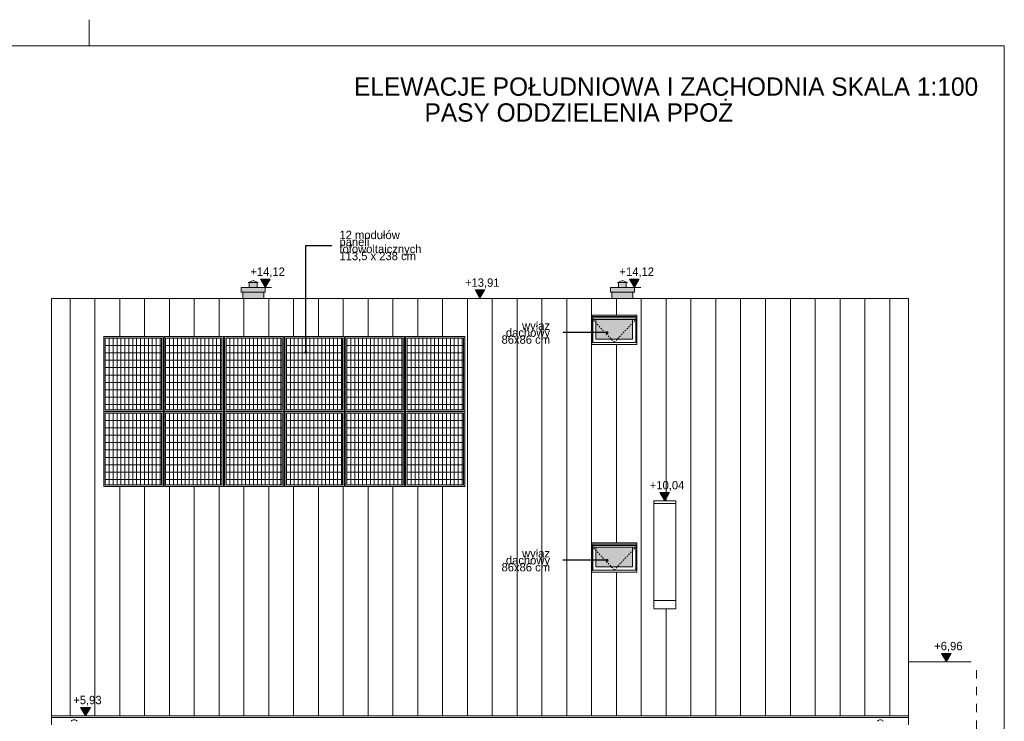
# Model space of a CAD drawing. Extents: x -613240 to -325500, y -25863 to 152403.
# Tile 10 of 254: x -591322 to -572490, y -6506 to 6903. Entities that reach past the tile are written whole.
import ezdxf

# ---------------------------------------------------------------- set-up
doc = ezdxf.new("R2010")
doc.units = 0
doc.header["$MEASUREMENT"] = 0
doc.linetypes.add('Hidden Line', pattern=[50, 25, -25])
doc.linetypes.add('Przerywana', pattern=[320, 160, -160])
for name, color, linetype, lineweight in [('Arch dachowki_Nr_Pióra__21', 7, 'Continuous', 9), ('Arch IE_Nr_Pióra__21', 7, 'Continuous', 9), ('Arch okna_Nr_Pióra__21', 7, 'Continuous', 9), ('Arch opisy_Nr_Pióra__21', 7, 'Continuous', 9), ('ARCH TABELA_Nr_Pióra__21', 7, 'Continuous', 9), ('INWENT DACH_Nr_Pióra__21', 7, 'Continuous', 9), ('INWENT OPISY_Nr_Pióra__21', 7, 'Continuous', 9), ('INWENT RURY SPUSTOWE_Nr_Pióra__21', 7, 'Continuous', 9), ('INWENT WYMIARY_Nr_Pióra__21', 7, 'Continuous', 9), ('INWENT.ŚCIANY_Nr_Pióra__21', 7, 'Continuous', 9), ('Istniejące kominy_Nr_Pióra__21', 7, 'Continuous', 9)]:
    doc.layers.add(name, color=color, linetype=linetype, lineweight=lineweight)
for name, color, linetype, lineweight, true_color in [('arch wypelnienia_Nr_Pióra__102', 7, 'Continuous', 9, 0xb4b4b4), ('arch wypelnienia_Nr_Pióra__2', 7, 'Continuous', 13, 0x7f7f7f), ('arch wypelnienia_Nr_Pióra__61', 7, 'Continuous', 20, 0x4d4d4d)]:
    doc.layers.add(name, color=color, linetype=linetype, lineweight=lineweight, true_color=true_color)
doc.layers.add('INWENT WYMIARY', color=7, linetype='Continuous')
doc.styles.add('GENERATED_STYLE_1', font='txt')
doc.styles.add('GENERATED_STYLE_4', font='txt')
doc.styles.add('GENERATED_STYLE_6', font='txt')
doc.dimstyles.new('GENERATED_STYLE__9', dxfattribs={"dimtxt": 0.18, "dimasz": 109.44, "dimexe": 0.18, "dimexo": 0.0625, "dimgap": 0.09, "dimtad": 0, "dimtih": 1, "dimtoh": 1, "dimdec": 4, "dimzin": 0, "dimdsep": 46, "dimcen": 0.09, "dimadec": 0, "dimazin": 0, "dimtfac": 1, "dimtdec": 4, "dimtmove": 0, "dimatfit": 3, "dimldrblk": 'ARROWHEAD_11', "dimfxl": 0, "dimtolj": 1, "dimtzin": 0, "dimarcsym": 0})

# ---------------------------------------------------------------- blocks, each defined once
blk = doc.blocks.new('Wymiary_153', base_point=(-578985, -2295))
at = {"layer": 'INWENT WYMIARY_Nr_Pióra__21', "linetype": 'Continuous'}
blk.add_hatch(color=256, dxfattribs=at).paths.add_polyline_path([(-578985, -2295), (-579078, -2135), (-578892, -2135)], flags=0)
for p, q in [((-578985, -2295), (-579078, -2135)), ((-579078, -2135), (-578892, -2135)), ((-578892, -2135), (-578985, -2295)), ((-578985, -2295), (-579105, -2295)), ((-578985, -2295), (-578865, -2295))]:
    blk.add_line(p, q, dxfattribs=at)
at = {"layer": 'INWENT WYMIARY_Nr_Pióra__21', "insert": (-579270, -2103), "char_height": 160, "attachment_point": 7, "style": 'GENERATED_STYLE_1'}
blk.add_mtext('{+10,04}', dxfattribs=at)
blk = doc.blocks.new('Wymiary_154', base_point=(-586625, 1786))
at = {"layer": 'INWENT WYMIARY_Nr_Pióra__21', "linetype": 'Continuous'}
blk.add_hatch(color=256, dxfattribs=at).paths.add_polyline_path([(-586625, 1786), (-586718, 1946), (-586532, 1946)], flags=0)
for p, q in [((-586625, 1786), (-586718, 1946)), ((-586718, 1946), (-586532, 1946)), ((-586532, 1946), (-586625, 1786)), ((-586625, 1786), (-586745, 1786)), ((-586625, 1786), (-586505, 1786))]:
    blk.add_line(p, q, dxfattribs=at)
at = {"layer": 'INWENT WYMIARY_Nr_Pióra__21', "insert": (-586910, 1978), "char_height": 160, "attachment_point": 7, "style": 'GENERATED_STYLE_1'}
blk.add_mtext('{+14,12}', dxfattribs=at)
blk = doc.blocks.new('Wymiary_155', base_point=(-579565, 1786))
at = {"layer": 'INWENT WYMIARY_Nr_Pióra__21', "linetype": 'Continuous'}
blk.add_hatch(color=256, dxfattribs=at).paths.add_polyline_path([(-579565, 1786), (-579658, 1946), (-579472, 1946)], flags=0)
for p, q in [((-579565, 1786), (-579658, 1946)), ((-579658, 1946), (-579472, 1946)), ((-579472, 1946), (-579565, 1786)), ((-579565, 1786), (-579685, 1786)), ((-579565, 1786), (-579445, 1786))]:
    blk.add_line(p, q, dxfattribs=at)
at = {"layer": 'INWENT WYMIARY_Nr_Pióra__21', "insert": (-579850, 1978), "char_height": 160, "attachment_point": 7, "style": 'GENERATED_STYLE_1'}
blk.add_mtext('{+14,12}', dxfattribs=at)
blk = doc.blocks.new('Wymiary_157', base_point=(-573598, -5370))
at = {"layer": 'INWENT WYMIARY_Nr_Pióra__21', "linetype": 'Continuous'}
blk.add_hatch(color=256, dxfattribs=at).paths.add_polyline_path([(-573598, -5370), (-573690, -5210), (-573505, -5210)], flags=0)
for p, q in [((-573598, -5370), (-573690, -5210)), ((-573690, -5210), (-573505, -5210)), ((-573505, -5210), (-573598, -5370)), ((-573598, -5370), (-573718, -5370)), ((-573598, -5370), (-573478, -5370))]:
    blk.add_line(p, q, dxfattribs=at)
at = {"layer": 'INWENT WYMIARY_Nr_Pióra__21', "insert": (-573831, -5178), "char_height": 160, "attachment_point": 7, "style": 'GENERATED_STYLE_1'}
blk.add_mtext('{+6,96}', dxfattribs=at)
blk = doc.blocks.new('Wymiary_165', base_point=(-582520, 1577))
at = {"layer": 'INWENT WYMIARY_Nr_Pióra__21', "linetype": 'Continuous'}
blk.add_hatch(color=256, dxfattribs=at).paths.add_polyline_path([(-582520, 1577), (-582613, 1737), (-582427, 1737)], flags=0)
for p, q in [((-582520, 1577), (-582613, 1737)), ((-582613, 1737), (-582427, 1737)), ((-582427, 1737), (-582520, 1577)), ((-582520, 1577), (-582640, 1577)), ((-582520, 1577), (-582400, 1577))]:
    blk.add_line(p, q, dxfattribs=at)
at = {"layer": 'INWENT WYMIARY_Nr_Pióra__21', "insert": (-582805, 1769), "char_height": 160, "attachment_point": 7, "style": 'GENERATED_STYLE_1'}
blk.add_mtext('{+13,91}', dxfattribs=at)
blk = doc.blocks.new('Wymiary_166', base_point=(-590064, -6401))
at = {"layer": 'INWENT WYMIARY_Nr_Pióra__21', "linetype": 'Continuous'}
blk.add_hatch(color=256, dxfattribs=at).paths.add_polyline_path([(-590064, -6401), (-590156, -6241), (-589971, -6241)], flags=0)
for p, q in [((-590064, -6401), (-590184, -6401)), ((-590064, -6401), (-590156, -6241)), ((-590156, -6241), (-589971, -6241)), ((-589971, -6241), (-590064, -6401)), ((-590064, -6401), (-589944, -6401))]:
    blk.add_line(p, q, dxfattribs=at)
at = {"layer": 'INWENT WYMIARY_Nr_Pióra__21', "insert": (-590297, -6209), "char_height": 160, "attachment_point": 7, "style": 'GENERATED_STYLE_1'}
blk.add_mtext('{+5,93}', dxfattribs=at)
blk = doc.blocks.new('ARROWHEAD_11')
at = {"color": 0, "linetype": 'Continuous', "lineweight": 0}
blk.add_line((0, 0), (-1, 0), dxfattribs=at)
at = {"color": 0, "linetype": 'Continuous', "lineweight": 0, "const_width": 0.25, "flags": 128}
blk.add_lwpolyline([(-0.125, 0, 1), (0.125, 0, 1)], format="xyb", close=True, dxfattribs=at)

msp = doc.modelspace()

# ---------------------------------------------------------------- hatches: boundary and pattern name
at = {"layer": 'arch wypelnienia_Nr_Pióra__102', "linetype": 'Continuous'}
h = msp.add_hatch(dxfattribs=at)
h.set_pattern_fill('Grid_30x30', color=256, style=0, pattern_type=2)
h.set_pattern_definition([(0, (-589684.95, 816.75), (0, 141), []), (90, (-589684.95, 816.75), (-75, 0), [])])
h.paths.add_polyline_path([(-589684.9, 816.7), (-588609.9, 816.7), (-588609.9, -555.9), (-589684.9, -555.9)], flags=0)
h = msp.add_hatch(dxfattribs=at)
h.set_pattern_fill('Grid_30x30', color=256, style=0, pattern_type=2)
h.set_pattern_definition([(0, (-588529.95, 816.75), (0, 141), []), (90, (-588529.95, 816.75), (-75, 0), [])])
h.paths.add_polyline_path([(-588529.9, 816.7), (-587454.9, 816.7), (-587454.9, -555.9), (-588529.9, -555.9)], flags=0)
h = msp.add_hatch(dxfattribs=at)
h.set_pattern_fill('Grid_30x30', color=256, style=0, pattern_type=2)
h.set_pattern_definition([(0, (-587374.95, 816.75), (0, 141), []), (90, (-587374.95, 816.75), (-75, 0), [])])
h.paths.add_polyline_path([(-587374.9, 816.7), (-586299.9, 816.7), (-586299.9, -555.9), (-587374.9, -555.9)], flags=0)
h = msp.add_hatch(dxfattribs=at)
h.set_pattern_fill('Grid_30x30', color=256, style=0, pattern_type=2)
h.set_pattern_definition([(0, (-586219.95, 816.75), (0, 141), []), (90, (-586219.95, 816.75), (-75, 0), [])])
h.paths.add_polyline_path([(-586219.9, 816.7), (-585144.9, 816.7), (-585144.9, -555.9), (-586219.9, -555.9)], flags=0)
h = msp.add_hatch(dxfattribs=at)
h.set_pattern_fill('Grid_30x30', color=256, style=0, pattern_type=2)
h.set_pattern_definition([(0, (-585064.95, 816.75), (0, 141), []), (90, (-585064.95, 816.75), (-75, 0), [])])
h.paths.add_polyline_path([(-585064.9, 816.7), (-583989.9, 816.7), (-583989.9, -555.9), (-585064.9, -555.9)], flags=0)
h = msp.add_hatch(dxfattribs=at)
h.set_pattern_fill('Grid_30x30', color=256, style=0, pattern_type=2)
h.set_pattern_definition([(0, (-583909.95, 816.75), (0, 141), []), (90, (-583909.95, 816.75), (-75, 0), [])])
h.paths.add_polyline_path([(-583909.9, 816.7), (-582834.9, 816.7), (-582834.9, -555.9), (-583909.9, -555.9)], flags=0)
h = msp.add_hatch(dxfattribs=at)
h.set_pattern_fill('Grid_30x30', color=256, style=0, pattern_type=2)
h.set_pattern_definition([(0, (-589684.95, -615.95), (0, 141), []), (90, (-589684.95, -615.95), (-75, 0), [])])
h.paths.add_polyline_path([(-589684.9, -615.9), (-588609.9, -615.9), (-588609.9, -1988.6), (-589684.9, -1988.6)], flags=0)
h = msp.add_hatch(dxfattribs=at)
h.set_pattern_fill('Grid_30x30', color=256, style=0, pattern_type=2)
h.set_pattern_definition([(0, (-588529.95, -615.95), (0, 141), []), (90, (-588529.95, -615.95), (-75, 0), [])])
h.paths.add_polyline_path([(-588529.9, -615.9), (-587454.9, -615.9), (-587454.9, -1988.6), (-588529.9, -1988.6)], flags=0)
h = msp.add_hatch(dxfattribs=at)
h.set_pattern_fill('Grid_30x30', color=256, style=0, pattern_type=2)
h.set_pattern_definition([(0, (-587374.95, -615.95), (0, 141), []), (90, (-587374.95, -615.95), (-75, 0), [])])
h.paths.add_polyline_path([(-587374.9, -615.9), (-586299.9, -615.9), (-586299.9, -1988.6), (-587374.9, -1988.6)], flags=0)
h = msp.add_hatch(dxfattribs=at)
h.set_pattern_fill('Grid_30x30', color=256, style=0, pattern_type=2)
h.set_pattern_definition([(0, (-586219.95, -615.95), (0, 141), []), (90, (-586219.95, -615.95), (-75, 0), [])])
h.paths.add_polyline_path([(-586219.9, -615.9), (-585144.9, -615.9), (-585144.9, -1988.6), (-586219.9, -1988.6)], flags=0)
h = msp.add_hatch(dxfattribs=at)
h.set_pattern_fill('Grid_30x30', color=256, style=0, pattern_type=2)
h.set_pattern_definition([(0, (-585064.95, -615.95), (0, 141), []), (90, (-585064.95, -615.95), (-75, 0), [])])
h.paths.add_polyline_path([(-585064.9, -615.9), (-583989.9, -615.9), (-583989.9, -1988.6), (-585064.9, -1988.6)], flags=0)
h = msp.add_hatch(dxfattribs=at)
h.set_pattern_fill('Grid_30x30', color=256, style=0, pattern_type=2)
h.set_pattern_definition([(0, (-583909.95, -615.95), (0, 141), []), (90, (-583909.95, -615.95), (-75, 0), [])])
h.paths.add_polyline_path([(-583909.9, -615.9), (-582834.9, -615.9), (-582834.9, -1988.6), (-583909.9, -1988.6)], flags=0)
at = {"layer": 'arch wypelnienia_Nr_Pióra__2', "linetype": 'Continuous'}
for points in [[(-586929.9, 1785.5), (-587084.9, 1785.5), (-587084.9, 1694.4), (-587054.9, 1694.4), (-587054.9, 1576.7), (-586654.9, 1576.7), (-586654.9, 1694.4), (-586624.9, 1694.4), (-586624.9, 1785.5), (-586779.9, 1785.5), (-586779.9, 1878.5), (-586759.9, 1878.5), (-586854.9, 1918.5), (-586949.9, 1878.5), (-586929.9, 1878.5)], [(-579869.9, 1785.5), (-580024.9, 1785.5), (-580024.9, 1694.4), (-579994.9, 1694.4), (-579994.9, 1576.7), (-579594.9, 1576.7), (-579594.9, 1694.4), (-579564.9, 1694.4), (-579564.9, 1785.5), (-579719.9, 1785.5), (-579719.9, 1878.5), (-579699.9, 1878.5), (-579794.9, 1918.5), (-579889.9, 1878.5), (-579869.9, 1878.5)]]:
    msp.add_hatch(color=256, dxfattribs=at).paths.add_polyline_path(points, flags=0)
at = {"layer": 'arch wypelnienia_Nr_Pióra__2', "linetype": 'Continuous', "lineweight": 0, "true_color": 0x1f1f1f}
for points in [[(-580299.9, 794.9), (-579599.9, 794.9), (-579599.9, 1172.4), (-580299.9, 1172.4)], [(-580299.9, -3554.9), (-579599.9, -3554.9), (-579599.9, -3177.3), (-580299.9, -3177.3)]]:
    msp.add_hatch(color=250, dxfattribs=at).paths.add_polyline_path(points, flags=0)
at = {"layer": 'arch wypelnienia_Nr_Pióra__61', "linetype": 'Continuous'}
h = msp.add_hatch(color=256, dxfattribs=at)
h.paths.add_polyline_path([(-589714.9, -585.9), (-588579.9, -585.9), (-588579.9, 846.7), (-589714.9, 846.7)], flags=0)
h.paths.add_polyline_path([(-589684.9, 816.7), (-589684.9, -555.9), (-588609.9, -555.9), (-588609.9, 816.7)], flags=0)
h = msp.add_hatch(color=256, dxfattribs=at)
h.paths.add_polyline_path([(-588559.9, -585.9), (-587424.9, -585.9), (-587424.9, 846.7), (-588559.9, 846.7)], flags=0)
h.paths.add_polyline_path([(-588529.9, 816.7), (-588529.9, -555.9), (-587454.9, -555.9), (-587454.9, 816.7)], flags=0)
h = msp.add_hatch(color=256, dxfattribs=at)
h.paths.add_polyline_path([(-587404.9, -585.9), (-586269.9, -585.9), (-586269.9, 846.7), (-587404.9, 846.7)], flags=0)
h.paths.add_polyline_path([(-587374.9, 816.7), (-587374.9, -555.9), (-586299.9, -555.9), (-586299.9, 816.7)], flags=0)
h = msp.add_hatch(color=256, dxfattribs=at)
h.paths.add_polyline_path([(-586249.9, -585.9), (-585114.9, -585.9), (-585114.9, 846.7), (-586249.9, 846.7)], flags=0)
h.paths.add_polyline_path([(-586219.9, 816.7), (-586219.9, -555.9), (-585144.9, -555.9), (-585144.9, 816.7)], flags=0)
h = msp.add_hatch(color=256, dxfattribs=at)
h.paths.add_polyline_path([(-585094.9, -585.9), (-583959.9, -585.9), (-583959.9, 846.7), (-585094.9, 846.7)], flags=0)
h.paths.add_polyline_path([(-585064.9, 816.7), (-585064.9, -555.9), (-583989.9, -555.9), (-583989.9, 816.7)], flags=0)
h = msp.add_hatch(color=256, dxfattribs=at)
h.paths.add_polyline_path([(-583939.9, -585.9), (-582804.9, -585.9), (-582804.9, 846.7), (-583939.9, 846.7)], flags=0)
h.paths.add_polyline_path([(-583909.9, 816.7), (-583909.9, -555.9), (-582834.9, -555.9), (-582834.9, 816.7)], flags=0)
h = msp.add_hatch(color=256, dxfattribs=at)
h.paths.add_polyline_path([(-589714.9, -2018.6), (-588579.9, -2018.6), (-588579.9, -585.9), (-589714.9, -585.9)], flags=0)
h.paths.add_polyline_path([(-589684.9, -615.9), (-589684.9, -1988.6), (-588609.9, -1988.6), (-588609.9, -615.9)], flags=0)
h = msp.add_hatch(color=256, dxfattribs=at)
h.paths.add_polyline_path([(-588559.9, -2018.6), (-587424.9, -2018.6), (-587424.9, -585.9), (-588559.9, -585.9)], flags=0)
h.paths.add_polyline_path([(-588529.9, -615.9), (-588529.9, -1988.6), (-587454.9, -1988.6), (-587454.9, -615.9)], flags=0)
h = msp.add_hatch(color=256, dxfattribs=at)
h.paths.add_polyline_path([(-587404.9, -2018.6), (-586269.9, -2018.6), (-586269.9, -585.9), (-587404.9, -585.9)], flags=0)
h.paths.add_polyline_path([(-587374.9, -615.9), (-587374.9, -1988.6), (-586299.9, -1988.6), (-586299.9, -615.9)], flags=0)
h = msp.add_hatch(color=256, dxfattribs=at)
h.paths.add_polyline_path([(-586249.9, -2018.6), (-585114.9, -2018.6), (-585114.9, -585.9), (-586249.9, -585.9)], flags=0)
h.paths.add_polyline_path([(-586219.9, -615.9), (-586219.9, -1988.6), (-585144.9, -1988.6), (-585144.9, -615.9)], flags=0)
h = msp.add_hatch(color=256, dxfattribs=at)
h.paths.add_polyline_path([(-585094.9, -2018.6), (-583959.9, -2018.6), (-583959.9, -585.9), (-585094.9, -585.9)], flags=0)
h.paths.add_polyline_path([(-585064.9, -615.9), (-585064.9, -1988.6), (-583989.9, -1988.6), (-583989.9, -615.9)], flags=0)
h = msp.add_hatch(color=256, dxfattribs=at)
h.paths.add_polyline_path([(-583939.9, -2018.6), (-582804.9, -2018.6), (-582804.9, -585.9), (-583939.9, -585.9)], flags=0)
h.paths.add_polyline_path([(-583909.9, -615.9), (-583909.9, -1988.6), (-582834.9, -1988.6), (-582834.9, -615.9)], flags=0)

# ---------------------------------------------------------------- linework, layer by layer
at = {"layer": 'Arch dachowki_Nr_Pióra__21', "linetype": 'Continuous'}
for p, q in [((-590357.4, -6401.4), (-590357.4, 1576.7)), ((-589882.4, -6401.4), (-589882.4, 1576.7)), ((-589407.4, 846.7), (-589407.4, 1576.7)), ((-588932.4, 846.7), (-588932.4, 1576.7)), ((-588457.4, 846.7), (-588457.4, 1576.7)), ((-587982.4, 846.7), (-587982.4, 1576.7)), ((-587507.4, 846.7), (-587507.4, 1576.7)), ((-587032.4, 846.7), (-587032.4, 1576.7)), ((-586557.4, 846.7), (-586557.4, 1576.7)), ((-586082.4, 846.7), (-586082.4, 1576.7)), ((-585607.4, 846.7), (-585607.4, 1576.7)), ((-585132.4, 846.7), (-585132.4, 1576.7)), ((-584657.4, 846.7), (-584657.4, 1576.7)), ((-584182.4, 846.7), (-584182.4, 1576.7)), ((-583707.4, 846.7), (-583707.4, 1576.7)), ((-583232.4, 846.7), (-583232.4, 1576.7)), ((-582757.4, -6401.4), (-582757.4, 1576.7)), ((-582282.4, -6401.4), (-582282.4, 1576.7)), ((-581807.4, -6401.4), (-581807.4, 1576.7)), ((-581332.4, -6401.4), (-581332.4, 1576.7)), ((-580857.4, -6401.4), (-580857.4, 1576.7)), ((-580382.4, -6401.4), (-580382.4, 1576.7)), ((-579907.4, 1254.9), (-579907.4, 1576.7)), ((-579432.4, -6401.4), (-579432.4, 1576.7)), ((-578957.4, -2294.6), (-578957.4, 1576.7)), ((-578482.4, -6401.4), (-578482.4, 1576.7)), ((-578007.4, -6401.4), (-578007.4, 1576.7)), ((-577532.4, -6401.4), (-577532.4, 1576.7)), ((-577057.4, -6401.4), (-577057.4, 1576.7)), ((-576582.4, -6401.4), (-576582.4, 1576.7)), ((-576107.4, -6401.4), (-576107.4, 1576.7)), ((-575632.4, -6401.4), (-575632.4, 1576.7)), ((-575157.4, -6401.4), (-575157.4, 1576.7)), ((-574682.4, -6401.4), (-574682.4, 1576.7)), ((-579907.4, -3095.9), (-579907.4, 694.9)), ((-589407.4, -6401.4), (-589407.4, -2018.6)), ((-588932.4, -6401.4), (-588932.4, -2018.6)), ((-588457.4, -6401.4), (-588457.4, -2018.6)), ((-587982.4, -6401.4), (-587982.4, -2018.6)), ((-587507.4, -6401.4), (-587507.4, -2018.6)), ((-587032.4, -6401.4), (-587032.4, -2018.6)), ((-586557.4, -6401.4), (-586557.4, -2018.6)), ((-586082.4, -6401.4), (-586082.4, -2018.6)), ((-585607.4, -6401.4), (-585607.4, -2018.6)), ((-585132.4, -6401.4), (-585132.4, -2018.6)), ((-584657.4, -6401.4), (-584657.4, -2018.6)), ((-584182.4, -6401.4), (-584182.4, -2018.6)), ((-583707.4, -6401.4), (-583707.4, -2018.6)), ((-583232.4, -6401.4), (-583232.4, -2018.6)), ((-579907.4, -6401.4), (-579907.4, -3654.9)), ((-578957.4, -6401.4), (-578957.4, -4357.8))]:
    msp.add_line(p, q, dxfattribs=at)
at = {"layer": 'Arch IE_Nr_Pióra__21', "linetype": 'Continuous'}
for p, q in [((-588579.9, 846.7), (-589714.9, 846.7)), ((-589714.9, 846.7), (-589714.9, -585.9)), ((-589684.9, 816.7), (-589684.9, -555.9)), ((-588609.9, 816.7), (-589684.9, 816.7)), ((-588609.9, -555.9), (-588609.9, 816.7)), ((-588579.9, -585.9), (-588579.9, 846.7)), ((-587424.9, 846.7), (-588559.9, 846.7)), ((-588559.9, 846.7), (-588559.9, -585.9)), ((-588529.9, 816.7), (-588529.9, -555.9)), ((-587454.9, 816.7), (-588529.9, 816.7)), ((-587454.9, -555.9), (-587454.9, 816.7)), ((-587424.9, -585.9), (-587424.9, 846.7)), ((-586269.9, 846.7), (-587404.9, 846.7)), ((-587404.9, 846.7), (-587404.9, -585.9)), ((-587374.9, 816.7), (-587374.9, -555.9)), ((-586299.9, 816.7), (-587374.9, 816.7)), ((-586299.9, -555.9), (-586299.9, 816.7)), ((-586269.9, -585.9), (-586269.9, 846.7)), ((-585114.9, 846.7), (-586249.9, 846.7)), ((-586249.9, 846.7), (-586249.9, -585.9)), ((-586219.9, 816.7), (-586219.9, -555.9)), ((-585144.9, 816.7), (-586219.9, 816.7)), ((-585144.9, -555.9), (-585144.9, 816.7)), ((-585114.9, -585.9), (-585114.9, 846.7)), ((-583959.9, 846.7), (-585094.9, 846.7)), ((-585094.9, 846.7), (-585094.9, -585.9)), ((-585064.9, 816.7), (-585064.9, -555.9)), ((-583989.9, 816.7), (-585064.9, 816.7)), ((-583989.9, -555.9), (-583989.9, 816.7)), ((-583959.9, -585.9), (-583959.9, 846.7)), ((-582804.9, 846.7), (-583939.9, 846.7)), ((-583939.9, 846.7), (-583939.9, -585.9)), ((-583909.9, 816.7), (-583909.9, -555.9)), ((-582834.9, 816.7), (-583909.9, 816.7)), ((-582834.9, -555.9), (-582834.9, 816.7)), ((-582804.9, -585.9), (-582804.9, 846.7)), ((-589684.9, -555.9), (-588609.9, -555.9)), ((-588529.9, -555.9), (-587454.9, -555.9)), ((-587374.9, -555.9), (-586299.9, -555.9)), ((-586219.9, -555.9), (-585144.9, -555.9)), ((-585064.9, -555.9), (-583989.9, -555.9)), ((-583909.9, -555.9), (-582834.9, -555.9)), ((-589714.9, -585.9), (-588579.9, -585.9)), ((-588579.9, -585.9), (-589714.9, -585.9)), ((-589714.9, -585.9), (-589714.9, -2018.6)), ((-589684.9, -615.9), (-589684.9, -1988.6)), ((-588609.9, -615.9), (-589684.9, -615.9)), ((-588609.9, -1988.6), (-588609.9, -615.9)), ((-588579.9, -2018.6), (-588579.9, -585.9)), ((-588559.9, -585.9), (-587424.9, -585.9)), ((-587424.9, -585.9), (-588559.9, -585.9)), ((-588559.9, -585.9), (-588559.9, -2018.6)), ((-588529.9, -615.9), (-588529.9, -1988.6)), ((-587454.9, -615.9), (-588529.9, -615.9)), ((-587454.9, -1988.6), (-587454.9, -615.9)), ((-587424.9, -2018.6), (-587424.9, -585.9)), ((-587404.9, -585.9), (-586269.9, -585.9)), ((-586269.9, -585.9), (-587404.9, -585.9)), ((-587404.9, -585.9), (-587404.9, -2018.6)), ((-587374.9, -615.9), (-587374.9, -1988.6)), ((-586299.9, -615.9), (-587374.9, -615.9)), ((-586299.9, -1988.6), (-586299.9, -615.9)), ((-586269.9, -2018.6), (-586269.9, -585.9)), ((-586249.9, -585.9), (-585114.9, -585.9)), ((-585114.9, -585.9), (-586249.9, -585.9)), ((-586249.9, -585.9), (-586249.9, -2018.6)), ((-586219.9, -615.9), (-586219.9, -1988.6)), ((-585144.9, -615.9), (-586219.9, -615.9)), ((-585144.9, -1988.6), (-585144.9, -615.9)), ((-585114.9, -2018.6), (-585114.9, -585.9)), ((-585094.9, -585.9), (-583959.9, -585.9)), ((-583959.9, -585.9), (-585094.9, -585.9)), ((-585094.9, -585.9), (-585094.9, -2018.6)), ((-585064.9, -615.9), (-585064.9, -1988.6)), ((-583989.9, -615.9), (-585064.9, -615.9)), ((-583989.9, -1988.6), (-583989.9, -615.9)), ((-583959.9, -2018.6), (-583959.9, -585.9)), ((-583939.9, -585.9), (-582804.9, -585.9)), ((-582804.9, -585.9), (-583939.9, -585.9)), ((-583939.9, -585.9), (-583939.9, -2018.6)), ((-583909.9, -615.9), (-583909.9, -1988.6)), ((-582834.9, -615.9), (-583909.9, -615.9)), ((-582834.9, -1988.6), (-582834.9, -615.9)), ((-582804.9, -2018.6), (-582804.9, -585.9)), ((-589714.9, -2018.6), (-588579.9, -2018.6)), ((-589684.9, -1988.6), (-588609.9, -1988.6)), ((-588559.9, -2018.6), (-587424.9, -2018.6)), ((-588529.9, -1988.6), (-587454.9, -1988.6)), ((-587404.9, -2018.6), (-586269.9, -2018.6)), ((-587374.9, -1988.6), (-586299.9, -1988.6)), ((-586249.9, -2018.6), (-585114.9, -2018.6)), ((-586219.9, -1988.6), (-585144.9, -1988.6)), ((-585094.9, -2018.6), (-583959.9, -2018.6)), ((-585064.9, -1988.6), (-583989.9, -1988.6)), ((-583939.9, -2018.6), (-582804.9, -2018.6)), ((-583909.9, -1988.6), (-582834.9, -1988.6))]:
    msp.add_line(p, q, dxfattribs=at)
at = {"layer": 'Arch okna_Nr_Pióra__21', "linetype": 'Continuous'}
for p, q in [((-580379.9, 694.9), (-580379.9, 1254.9)), ((-580379.9, 1254.9), (-579519.9, 1254.9)), ((-580379.9, 1231.9), (-579519.9, 1231.9)), ((-580379.9, 1205.9), (-579519.9, 1205.9)), ((-580359.9, 734.9), (-580359.9, 1205.9)), ((-580359.9, 1172.4), (-579539.9, 1172.4)), ((-580299.9, 794.9), (-580299.9, 1172.4)), ((-579599.9, 794.9), (-579599.9, 1172.4)), ((-579539.9, 734.9), (-579539.9, 1205.9)), ((-579519.9, 694.9), (-579519.9, 1254.9)), ((-580299.9, 794.9), (-579599.9, 794.9)), ((-580379.9, 734.9), (-579519.9, 734.9)), ((-580379.9, 694.9), (-579519.9, 694.9)), ((-580379.9, -3654.9), (-580379.9, -3094.9)), ((-580379.9, -3094.9), (-579519.9, -3094.9)), ((-580379.9, -3117.9), (-579519.9, -3117.9)), ((-580379.9, -3143.9), (-579519.9, -3143.9)), ((-580359.9, -3614.9), (-580359.9, -3143.9)), ((-580359.9, -3177.3), (-579539.9, -3177.3)), ((-580299.9, -3554.9), (-580299.9, -3177.3)), ((-579599.9, -3554.9), (-579599.9, -3177.3)), ((-579539.9, -3614.9), (-579539.9, -3143.9)), ((-579519.9, -3654.9), (-579519.9, -3094.9)), ((-580299.9, -3554.9), (-579599.9, -3554.9)), ((-580379.9, -3614.9), (-579519.9, -3614.9)), ((-580379.9, -3654.9), (-579519.9, -3654.9))]:
    msp.add_line(p, q, dxfattribs=at)
at = {"layer": 'Arch okna_Nr_Pióra__21', "linetype": 'Hidden Line'}
for p, q in [((-579949.9, 734.9), (-580359.9, 1172.4)), ((-579949.9, 734.9), (-579539.9, 1172.4)), ((-579949.9, -3614.9), (-580359.9, -3177.3)), ((-579949.9, -3614.9), (-579539.9, -3177.3))]:
    msp.add_line(p, q, dxfattribs=at)
at = {"layer": 'ARCH TABELA_Nr_Pióra__21', "linetype": 'Continuous'}
for p, q in [((-589989.9, 6402.6), (-589989.9, 6902.6)), ((-589989.9, 6402.6), (-589989.9, 6902.6)), ((-613239.9, 6402.6), (-572489.9, 6402.6)), ((-572489.9, 6402.6), (-572489.9, -22047.4))]:
    msp.add_line(p, q, dxfattribs=at)
at = {"layer": 'INWENT DACH_Nr_Pióra__21', "linetype": 'Continuous'}
for p, q in [((-587084.9, 1785.5), (-586624.9, 1785.5)), ((-587084.9, 1785.5), (-587084.9, 1694.4)), ((-586624.9, 1785.5), (-586624.9, 1694.4)), ((-580024.9, 1785.5), (-579564.9, 1785.5)), ((-580024.9, 1785.5), (-580024.9, 1694.4)), ((-579564.9, 1785.5), (-579564.9, 1694.4)), ((-590714.9, -6571.4), (-590714.9, 1576.7)), ((-590714.9, 1576.7), (-574324.9, 1576.7)), ((-587084.9, 1694.4), (-586624.9, 1694.4)), ((-587054.9, 1694.4), (-587054.9, 1576.7)), ((-586654.9, 1694.4), (-586654.9, 1576.7)), ((-580024.9, 1694.4), (-579564.9, 1694.4)), ((-579994.9, 1694.4), (-579994.9, 1576.7)), ((-579594.9, 1694.4), (-579594.9, 1576.7)), ((-574324.9, 1576.7), (-574324.9, -6571.4)), ((-574324.9, -5369.6), (-573124.9, -5369.6)), ((-590714.9, -6401.4), (-574324.9, -6401.4))]:
    msp.add_line(p, q, dxfattribs=at)
at = {"layer": 'INWENT OPISY_Nr_Pióra__21', "linetype": 'Przerywana'}
msp.add_line((-573019.4, -13369.6), (-573019.4, -5369.6), dxfattribs=at)
at = {"layer": 'INWENT RURY SPUSTOWE_Nr_Pióra__21', "linetype": 'Continuous'}
msp.add_line((-590714.9, -6431.3), (-574324.9, -6431.3), dxfattribs=at)
for centre in [(-590279.9, -6541.7), (-574859.9, -6541.7)]:
    msp.add_arc(centre, 65.4, 32.77908, 147.22092, dxfattribs=at)
at = {"layer": 'INWENT.ŚCIANY_Nr_Pióra__21', "linetype": 'Continuous'}
for p, q in [((-579194.9, -2294.6), (-579194.9, -4357.8)), ((-579194.9, -2294.6), (-578774.9, -2294.6)), ((-579194.9, -2344.6), (-578774.9, -2344.6)), ((-578774.9, -2294.6), (-578774.9, -4357.8)), ((-579194.9, -4197.8), (-578774.9, -4197.8)), ((-579194.9, -4357.8), (-578774.9, -4357.8))]:
    msp.add_line(p, q, dxfattribs=at)
at = {"layer": 'Istniejące kominy_Nr_Pióra__21', "linetype": 'Continuous'}
for p, q in [((-586949.9, 1878.5), (-586854.9, 1918.5)), ((-586759.9, 1878.5), (-586854.9, 1918.5)), ((-579889.9, 1878.5), (-579794.9, 1918.5)), ((-579699.9, 1878.5), (-579794.9, 1918.5)), ((-586759.9, 1878.5), (-586949.9, 1878.5)), ((-586929.9, 1785.5), (-586929.9, 1878.5)), ((-586779.9, 1785.5), (-586779.9, 1878.5)), ((-579699.9, 1878.5), (-579889.9, 1878.5)), ((-579869.9, 1785.5), (-579869.9, 1878.5)), ((-579719.9, 1785.5), (-579719.9, 1878.5))]:
    msp.add_line(p, q, dxfattribs=at)

# ---------------------------------------------------------------- block references
at = {"layer": 'INWENT WYMIARY', "linetype": 'Continuous'}
for name, p in [('Wymiary_154', (-586624.9, 1785.5)), ('Wymiary_155', (-579564.9, 1785.5)), ('Wymiary_165', (-582519.9, 1576.7)), ('Wymiary_153', (-578984.9, -2294.6)), ('Wymiary_157', (-573597.6, -5369.6)), ('Wymiary_166', (-590063.5, -6401.4))]:
    msp.add_blockref(name, p, dxfattribs=at)

# ---------------------------------------------------------------- texts
at = {"layer": 'Arch opisy_Nr_Pióra__21', "linetype": 'Continuous', "char_height": 350, "style": 'GENERATED_STYLE_6'}
for s, insert, attachment_point in [('{ELEWACJE POŁUDNIOWA I ZACHODNIA SKALA 1:100 }', (-572989.9, 5799.1), 3), ('{PASY ODDZIELENIA PPOŻ}', (-583578.7, 5304.4), 1)]:
    msp.add_mtext(s, dxfattribs=dict(at, insert=insert, attachment_point=attachment_point))
at = {"layer": 'Arch opisy_Nr_Pióra__21', "linetype": 'Continuous', "char_height": 160, "style": 'GENERATED_STYLE_4'}
for s, insert, width, attachment_point, line_spacing_factor in [('{12 modułów\\Ppaneli fofowoltaicznych\\P113,5 x 238 cm}', (-585205.8, 2573.2), 1996.729, 4, 0.503197), ('{wyłaz dachowy 86x86 cm}', (-581178.1, 921), 1392.707, 6, 0.498268), ('{wyłaz dachowy 86x86 cm}', (-581178.1, -3429.7), 1392.707, 6, 0.498268)]:
    msp.add_mtext(s, dxfattribs=dict(at, insert=insert, width=width, attachment_point=attachment_point, line_spacing_factor=line_spacing_factor))

# ---------------------------------------------------------------- leaders
at = {"layer": 'Arch opisy_Nr_Pióra__21', "linetype": 'Continuous', "annotation_type": 0, "has_hookline": 1, "hookline_direction": 1}
for points, text_width in [([(-585847.4, 546.1), (-585847.4, 2587.9), (-585354.2, 2587.9)], 1912.4), ([(-580087.3, 921.5), (-580932.8, 921.5)], 1211.4), ([(-580087.3, -3429.2), (-580932.8, -3429.2)], 1211.4)]:
    msp.add_leader(points, dimstyle='GENERATED_STYLE__9', dxfattribs=dict(at, text_width=text_width))

doc.saveas('drawing.dxf')
